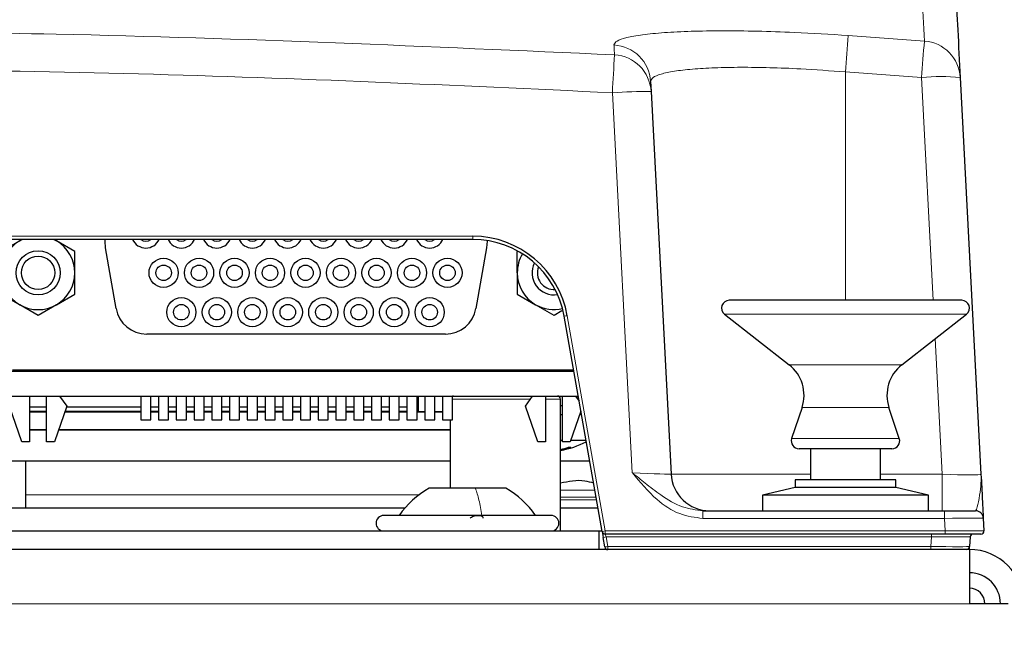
# Paper-space layout 'Blatt5' of a CAD drawing. Header units: millimetres. Extents: x 5 to 418, y 2 to 292.
# Tile 25 of 33: x 273 to 304, y 217 to 237. Entities that reach past the tile are written whole.
import ezdxf

# ---------------------------------------------------------------- set-up
doc = ezdxf.new("R2010")
doc.units = ezdxf.units.MM
doc.layers.add('SLD-0', color=7, linetype='Continuous')
doc.styles.add('SLDTEXTSTYLE1', font='TXT', dxfattribs={"width": 0.605})
doc.dimstyles.new('SLDDIMSTYLE4', dxfattribs={"dimtxt": 3.5, "dimasz": 3.302, "dimexe": 0, "dimexo": 0.0625, "dimgap": 0.875, "dimtad": 1, "dimlfac": 2, "dimrnd": 1e-09, "dimzin": 12, "dimdsep": 46, "dimtxsty": 'SLDTEXTSTYLE1', "dimsah": 1, "dimcen": 0.09, "dimadec": 0, "dimazin": 3, "dimtfac": 1, "dimtofl": 0, "dimtmove": 0, "dimatfit": 3, "dimfxl": 1, "dimfrac": 2, "dimtolj": 1, "dimtzin": 12, "dimarcsym": 0})

# ---------------------------------------------------------------- blocks, each defined once
blk = doc.blocks.new('_D_29')
at = {"layer": 'SLD-0', "color": 7}
for p, q in [((124.452, 158.08), (124.452, 265.479)), ((320.452, 158.08), (320.452, 265.479)), ((124.452, 264.479), (320.452, 264.479))]:
    blk.add_line(p, q, dxfattribs=at)
for points in [[(124.452, 264.479), (127.754, 263.971), (127.754, 264.987)], [(320.452, 264.479), (317.15, 264.987), (317.15, 263.971)]]:
    blk.add_solid(points, dxfattribs=at)
at = {"layer": 'SLD-0', "color": 7, "insert": (218.442, 268.99), "char_height": 3.5, "attachment_point": 1, "style": 'SLDTEXTSTYLE1'}
blk.add_mtext('392', dxfattribs=at)

psp = doc.layouts.new('Blatt5')

# ---------------------------------------------------------------- linework, layer by layer
at = {"color": 7, "linetype": 'Continuous', "lineweight": 18}
for p, q in [((299.2895, 236.6047), (301.7496, 236.4248)), ((299.2023, 235.4294), (299.2023, 228.066)), ((301.6564, 235.25), (299.2023, 235.4294)), ((302.0328, 228.066), (301.6564, 235.25)), ((292.3218, 222.5079), (291.6797, 234.7603)), ((225.7329, 230.1315), (287.1717, 230.1315)), ((287.1717, 230.1315), (287.1717, 230.0298)), ((290.2246, 227.5698), (291.448, 220.6315)), ((303.1062, 227.619), (295.2984, 227.619)), ((302.3264, 222.4643), (302.0976, 226.8309)), ((301.0209, 225.9898), (297.3837, 225.9898)), ((286.5199, 224.8798), (289.0344, 224.8798)), ((289.5224, 224.8798), (290.0048, 224.8798)), ((300.6051, 224.6081), (297.7995, 224.6081)), ((300.9394, 223.6091), (297.4652, 223.6091)), ((293.5747, 222.4643), (298.0773, 222.4643)), ((300.3273, 222.4643), (302.3264, 222.4643)), ((302.3264, 222.4643), (302.3264, 221.2798)), ((272.7523, 221.7929), (285.4395, 221.7929)), ((290.0048, 221.9471), (291.1142, 221.9471)), ((291.1542, 221.7205), (290.0048, 221.7205)), ((290.0048, 221.6298), (291.1702, 221.6298)), ((294.6033, 221.0341), (294.6033, 221.2798)), ((302.3991, 221.0341), (302.3991, 221.2798)), ((302.3991, 221.0341), (294.6033, 221.0341)), ((302.4202, 220.6315), (302.3991, 221.0341)), ((291.448, 220.6315), (302.4202, 220.6315)), ((291.448, 220.6315), (291.448, 220.5298)), ((291.4815, 220.435), (291.448, 220.5298)), ((301.9752, 220.435), (301.9752, 220.5298)), ((302.4202, 220.6315), (302.4202, 220.5298)), ((301.9752, 220.435), (291.4815, 220.435)), ((291.4815, 220.435), (291.5362, 220.1245)), ((301.959, 220.1245), (301.9752, 220.435)), ((291.5362, 220.1245), (301.959, 220.1245)), ((291.5362, 220.0298), (291.5362, 220.1245)), ((301.959, 220.0298), (301.959, 220.1245)), ((141.7023, 218.2798), (303.2023, 218.2798))]:
    psp.add_line(p, q, dxfattribs=at)
at = {"color": 7, "linetype": 'Continuous', "lineweight": 25}
for p, q in [((302.9046, 235.25), (303.5747, 222.4643)), ((292.9113, 235.1234), (292.928, 234.8039)), ((292.928, 234.8039), (293.5747, 222.4643)), ((287.1717, 230.0298), (225.7329, 230.0298)), ((272.5537, 229.9814), (271.9599, 229.6386)), ((272.6467, 230.0298), (272.5537, 229.9814)), ((272.5537, 229.9814), (272.6374, 230.0298)), ((273.7412, 229.9814), (273.6482, 230.0298)), ((273.6575, 230.0298), (273.7412, 229.9814)), ((274.3349, 229.6386), (273.7412, 229.9814)), ((275.6665, 227.8044), (275.3226, 229.7544)), ((287.6222, 229.7544), (287.2784, 227.8044)), ((274.3349, 228.953), (274.3349, 229.6386)), ((288.6099, 228.953), (288.6099, 229.6386)), ((274.3349, 228.2674), (274.3349, 228.953)), ((288.6099, 228.953), (288.6099, 228.2674)), ((271.9599, 228.2674), (272.5537, 227.9246)), ((273.7412, 227.9246), (274.3349, 228.2674)), ((288.6099, 228.2674), (289.2037, 227.9246)), ((273.1474, 227.5818), (272.5537, 227.9246)), ((273.7412, 227.9246), (273.1474, 227.5818)), ((289.7974, 227.5818), (289.2037, 227.9246)), ((302.9523, 228.066), (295.4523, 228.066)), ((290.0483, 227.7266), (289.7974, 227.5818)), ((291.3496, 220.6124), (290.1262, 227.5507)), ((295.2984, 227.619), (297.3837, 225.9898)), ((301.0209, 225.9898), (303.1062, 227.619)), ((286.2936, 226.978), (276.6513, 226.978)), ((247.9023, 225.7798), (290.4384, 225.7798)), ((290.4321, 225.8155), (272.3224, 225.8155)), ((272.8724, 225.8155), (272.8724, 225.7798)), ((272.8724, 225.7887), (273.4224, 225.7887)), ((273.1023, 225.7798), (273.1023, 225.7887)), ((273.2523, 225.7798), (273.2523, 225.7887)), ((273.4224, 225.7798), (273.4224, 225.8155)), ((273.8224, 225.8155), (273.8224, 225.7798)), ((273.8224, 225.7887), (274.4077, 225.7887)), ((273.9023, 225.7798), (273.9023, 225.7887)), ((274.0523, 225.7798), (274.0523, 225.7887)), ((274.2564, 225.8155), (274.261, 225.7654)), ((274.2751, 225.7661), (274.2708, 225.8155)), ((274.3023, 225.7798), (274.3023, 225.7887)), ((274.4077, 225.8155), (274.4077, 225.7887)), ((274.4523, 225.7798), (274.4523, 225.8155)), ((274.7023, 225.7798), (274.7023, 225.8155)), ((274.8523, 225.7798), (274.8523, 225.8155)), ((275.1023, 225.7798), (275.1023, 225.8155)), ((275.2523, 225.7798), (275.2523, 225.8155)), ((275.5023, 225.7798), (275.5023, 225.8155)), ((275.6523, 225.7798), (275.6523, 225.8155)), ((275.9023, 225.7798), (275.9023, 225.8155)), ((276.0523, 225.7798), (276.0523, 225.8155)), ((276.3023, 225.7798), (276.3023, 225.8155)), ((276.4523, 225.7798), (276.4523, 225.8155)), ((276.4624, 225.8155), (276.4624, 225.7798)), ((276.7874, 225.7798), (276.7874, 225.8155)), ((276.8523, 225.7798), (276.8523, 225.8155)), ((277.0349, 225.8155), (277.0349, 225.7798)), ((277.3599, 225.7798), (277.3599, 225.8155)), ((277.5023, 225.7798), (277.5023, 225.8155)), ((277.6074, 225.8155), (277.6074, 225.7798)), ((277.9324, 225.7798), (277.9324, 225.8155)), ((278.0523, 225.7798), (278.0523, 225.8155)), ((278.1799, 225.8155), (278.1799, 225.7798)), ((278.5049, 225.7798), (278.5049, 225.8155)), ((278.7023, 225.7798), (278.7023, 225.8155)), ((278.7524, 225.8155), (278.7524, 225.7798)), ((279.0774, 225.7798), (279.0774, 225.8155)), ((279.1023, 225.7798), (279.1023, 225.8155)), ((279.2523, 225.7798), (279.2523, 225.8155)), ((279.3249, 225.8155), (279.3249, 225.7798)), ((279.6499, 225.7798), (279.6499, 225.8155)), ((279.6523, 225.7798), (279.6523, 225.8155)), ((279.8974, 225.8155), (279.8974, 225.7798)), ((280.2224, 225.7798), (280.2224, 225.8155)), ((280.3023, 225.7798), (280.3023, 225.8155)), ((280.4523, 225.7798), (280.4523, 225.8155)), ((280.4699, 225.8155), (280.4699, 225.7798)), ((280.7949, 225.7798), (280.7949, 225.8155)), ((280.8523, 225.7798), (280.8523, 225.8155)), ((281.0424, 225.8155), (281.0424, 225.7798)), ((281.3674, 225.7798), (281.3674, 225.8155)), ((281.5023, 225.7798), (281.5023, 225.8155)), ((281.6149, 225.8155), (281.6149, 225.7798)), ((281.9399, 225.7798), (281.9399, 225.8155)), ((282.0523, 225.7798), (282.0523, 225.8155)), ((282.1874, 225.8155), (282.1874, 225.7798)), ((282.5124, 225.7798), (282.5124, 225.8155)), ((282.7023, 225.7798), (282.7023, 225.8155)), ((282.7599, 225.8155), (282.7599, 225.7798)), ((283.0849, 225.7798), (283.0849, 225.8155)), ((283.1023, 225.7798), (283.1023, 225.8155)), ((283.2523, 225.7798), (283.2523, 225.8155)), ((283.3324, 225.8155), (283.3324, 225.7798)), ((283.6574, 225.7798), (283.6574, 225.8155)), ((283.9023, 225.7798), (283.9023, 225.8155)), ((283.9049, 225.8155), (283.9049, 225.7798)), ((284.2299, 225.7798), (284.2299, 225.8155)), ((284.3023, 225.7798), (284.3023, 225.8155)), ((284.4523, 225.7798), (284.4523, 225.8155)), ((284.4774, 225.8155), (284.4774, 225.7798)), ((284.8024, 225.7798), (284.8024, 225.8155)), ((284.8398, 225.7798), (284.8398, 225.8155)), ((285.0398, 225.8155), (285.0398, 225.7798)), ((285.0499, 225.8155), (285.0499, 225.7798)), ((285.3749, 225.7798), (285.3749, 225.8155)), ((285.4116, 225.8155), (285.4116, 225.7798)), ((285.4415, 225.8155), (285.4523, 225.8048)), ((285.4523, 225.8048), (285.4545, 225.7798)), ((285.4523, 225.8048), (285.4769, 225.8048)), ((285.4767, 225.8155), (285.4773, 225.7798)), ((285.6224, 225.8155), (285.6224, 225.7798)), ((285.9474, 225.7798), (285.9474, 225.8155)), ((286.1949, 225.8155), (286.1949, 225.7798)), ((286.5199, 225.7798), (286.5199, 225.8155)), ((289.1224, 225.7798), (289.1224, 225.8155)), ((289.5224, 225.8155), (289.5224, 225.7798)), ((290.0724, 225.7798), (290.0724, 225.8155)), ((236.7273, 224.9798), (290.5795, 224.9798)), ((272.8724, 224.9798), (272.8724, 223.503)), ((273.4224, 223.503), (273.4224, 224.9798)), ((273.839, 224.9798), (274.0724, 224.653)), ((276.4624, 224.9798), (276.4624, 224.2155)), ((276.7874, 224.2155), (276.7874, 224.9798)), ((277.0349, 224.9798), (277.0349, 224.2155)), ((277.3599, 224.2155), (277.3599, 224.9798)), ((277.6074, 224.9798), (277.6074, 224.2155)), ((277.9324, 224.2155), (277.9324, 224.9798)), ((278.1799, 224.9798), (278.1799, 224.2155)), ((278.5049, 224.2155), (278.5049, 224.9798)), ((278.7524, 224.9798), (278.7524, 224.2155)), ((279.0774, 224.2155), (279.0774, 224.9798)), ((279.3249, 224.9798), (279.3249, 224.2155)), ((279.6499, 224.2155), (279.6499, 224.9798)), ((279.8974, 224.9798), (279.8974, 224.2155)), ((280.2224, 224.2155), (280.2224, 224.9798)), ((280.4699, 224.9798), (280.4699, 224.2155)), ((280.7949, 224.2155), (280.7949, 224.9798)), ((281.0424, 224.9798), (281.0424, 224.2155)), ((281.3674, 224.2155), (281.3674, 224.9798)), ((281.6149, 224.9798), (281.6149, 224.2155)), ((281.9399, 224.2155), (281.9399, 224.9798)), ((282.1874, 224.9798), (282.1874, 224.2155)), ((282.5124, 224.2155), (282.5124, 224.9798)), ((282.7599, 224.9798), (282.7599, 224.2155)), ((283.0849, 224.2155), (283.0849, 224.9798)), ((283.3324, 224.9798), (283.3324, 224.2155)), ((283.6574, 224.2155), (283.6574, 224.9798)), ((283.9049, 224.9798), (283.9049, 224.2155)), ((284.2299, 224.2155), (284.2299, 224.9798)), ((284.4774, 224.9798), (284.4774, 224.2155)), ((284.8024, 224.2155), (284.8024, 224.9798)), ((285.0499, 224.9798), (285.0499, 224.2155)), ((285.3749, 224.2155), (285.3749, 224.9798)), ((285.4116, 224.9798), (285.4116, 224.4798)), ((285.6224, 224.9798), (285.6224, 224.2155)), ((285.9474, 224.2155), (285.9474, 224.9798)), ((286.1949, 224.9798), (286.1949, 224.2155)), ((286.5199, 224.2155), (286.5199, 224.9798)), ((288.8724, 224.653), (289.1058, 224.9798)), ((289.5224, 224.9798), (289.5224, 223.503)), ((290.0724, 223.503), (290.0724, 224.9798)), ((290.489, 224.9798), (290.6091, 224.8116)), ((272.6224, 223.503), (272.2224, 224.653)), ((274.0724, 224.653), (273.6724, 223.503)), ((289.2724, 223.503), (288.8724, 224.653)), ((290.0048, 220.6298), (290.0048, 224.8798)), ((290.0048, 224.6798), (290.0724, 224.6798)), ((272.8724, 224.629), (273.4224, 224.629)), ((273.4224, 224.4815), (272.8724, 224.4815)), ((272.8724, 224.4675), (273.4224, 224.4675)), ((274.0079, 224.4675), (276.4624, 224.4675)), ((276.4624, 224.4815), (274.0128, 224.4815)), ((274.0641, 224.629), (276.4624, 224.629)), ((276.7874, 224.629), (277.0349, 224.629)), ((277.0349, 224.4815), (276.7874, 224.4815)), ((276.7874, 224.4675), (277.0349, 224.4675)), ((277.3599, 224.629), (277.6074, 224.629)), ((277.6074, 224.4815), (277.3599, 224.4815)), ((277.3599, 224.4675), (277.6074, 224.4675)), ((277.9324, 224.629), (278.1799, 224.629)), ((278.1799, 224.4815), (277.9324, 224.4815)), ((277.9324, 224.4675), (278.1799, 224.4675)), ((278.5049, 224.629), (278.7524, 224.629)), ((278.7524, 224.4815), (278.5049, 224.4815)), ((278.5049, 224.4675), (278.7524, 224.4675)), ((279.0774, 224.629), (279.3249, 224.629)), ((279.3249, 224.4815), (279.0774, 224.4815)), ((279.0774, 224.4675), (279.3249, 224.4675)), ((279.6499, 224.629), (279.8974, 224.629)), ((279.8974, 224.4815), (279.6499, 224.4815)), ((279.6499, 224.4675), (279.8974, 224.4675)), ((280.2224, 224.629), (280.4699, 224.629)), ((280.4699, 224.4815), (280.2224, 224.4815)), ((280.2224, 224.4675), (280.4699, 224.4675)), ((280.7949, 224.629), (281.0424, 224.629)), ((281.0424, 224.4815), (280.7949, 224.4815)), ((280.7949, 224.4675), (281.0424, 224.4675)), ((281.3674, 224.629), (281.6149, 224.629)), ((281.6149, 224.4815), (281.3674, 224.4815)), ((281.3674, 224.4675), (281.6149, 224.4675)), ((281.9399, 224.629), (282.1874, 224.629)), ((282.1874, 224.4815), (281.9399, 224.4815)), ((281.9399, 224.4675), (282.1874, 224.4675)), ((282.5124, 224.629), (282.7599, 224.629)), ((282.7599, 224.4815), (282.5124, 224.4815)), ((282.5124, 224.4675), (282.7599, 224.4675)), ((283.0849, 224.629), (283.3324, 224.629)), ((283.3324, 224.4815), (283.0849, 224.4815)), ((283.0849, 224.4675), (283.3324, 224.4675)), ((283.6574, 224.629), (283.9049, 224.629)), ((283.9049, 224.4815), (283.6574, 224.4815)), ((283.6574, 224.4675), (283.9049, 224.4675)), ((284.2299, 224.629), (284.4774, 224.629)), ((284.4774, 224.4815), (284.2299, 224.4815)), ((284.2299, 224.4675), (284.4774, 224.4675)), ((284.8024, 224.629), (285.0499, 224.629)), ((285.0499, 224.4815), (284.8024, 224.4815)), ((284.8024, 224.4675), (285.0499, 224.4675)), ((285.4116, 224.4798), (285.3749, 224.4804)), ((285.3749, 224.4675), (285.6224, 224.4675)), ((285.4116, 224.4798), (285.6224, 224.4798)), ((285.9474, 224.4798), (286.1949, 224.4798)), ((285.9474, 224.4675), (286.1949, 224.4675)), ((290.0048, 224.3798), (290.0724, 224.3798)), ((290.6658, 224.4902), (290.3224, 223.503)), ((290.6274, 224.3798), (290.6773, 224.3798)), ((290.6773, 224.3798), (290.6773, 224.425)), ((297.7995, 224.6081), (297.4652, 223.6091)), ((300.9394, 223.6091), (300.6051, 224.6081)), ((276.4624, 224.2155), (276.7874, 224.2155)), ((277.0349, 224.2155), (277.3599, 224.2155)), ((277.6074, 224.2155), (277.9324, 224.2155)), ((278.1799, 224.2155), (278.5049, 224.2155)), ((278.7524, 224.2155), (279.0774, 224.2155)), ((279.3249, 224.2155), (279.6499, 224.2155)), ((279.8974, 224.2155), (280.2224, 224.2155)), ((280.4699, 224.2155), (280.7949, 224.2155)), ((281.0424, 224.2155), (281.3674, 224.2155)), ((281.6149, 224.2155), (281.9399, 224.2155)), ((282.1874, 224.2155), (282.5124, 224.2155)), ((282.7599, 224.2155), (283.0849, 224.2155)), ((283.3324, 224.2155), (283.6574, 224.2155)), ((283.9049, 224.2155), (284.2299, 224.2155)), ((284.4774, 224.2155), (284.8024, 224.2155)), ((285.0499, 224.2155), (285.3749, 224.2155)), ((285.6224, 224.2155), (285.9474, 224.2155)), ((286.1949, 224.2155), (286.5199, 224.2155)), ((286.4498, 224.2155), (286.4498, 222.0048)), ((273.4224, 223.892), (272.8724, 223.892)), ((273.4224, 223.8798), (272.8724, 223.8798)), ((286.4498, 223.8798), (273.8035, 223.8798)), ((286.4498, 223.892), (273.8077, 223.892)), ((272.8724, 223.503), (272.6224, 223.503)), ((273.6724, 223.503), (273.4224, 223.503)), ((289.5224, 223.503), (289.2724, 223.503)), ((290.0048, 223.5548), (290.0724, 223.5548)), ((290.3224, 223.503), (290.0724, 223.503)), ((290.3404, 223.5548), (290.8307, 223.5548)), ((290.0176, 223.2575), (290.0212, 223.2361)), ((300.7023, 223.2798), (297.7023, 223.2798)), ((298.0773, 223.2798), (298.0773, 222.2798)), ((300.3273, 222.2798), (300.3273, 223.2798)), ((286.4498, 222.8798), (266.0048, 222.8798)), ((272.7523, 221.7929), (272.7523, 222.8798)), ((290.9498, 222.8798), (290.0048, 222.8798)), ((297.5773, 222.2798), (297.5773, 222.0298)), ((298.917, 222.2798), (297.5773, 222.2798)), ((300.8273, 222.2798), (298.917, 222.2798)), ((300.8273, 222.0298), (300.8273, 222.2798)), ((272.7523, 221.3798), (272.7523, 221.7929)), ((287.2626, 222.0048), (285.7648, 222.0048)), ((288.2398, 222.0048), (287.2626, 222.0048)), ((297.5773, 222.0298), (296.5273, 221.7798)), ((298.917, 222.0298), (297.5773, 222.0298)), ((300.8273, 222.0298), (298.917, 222.0298)), ((301.8773, 221.7798), (300.8273, 222.0298)), ((296.5273, 221.7798), (296.5273, 221.2798)), ((298.7327, 221.7798), (296.5273, 221.7798)), ((301.8773, 221.7798), (298.7327, 221.7798)), ((301.8773, 221.2798), (301.8773, 221.7798)), ((266.0048, 221.3798), (284.9963, 221.3798)), ((290.0048, 221.3798), (291.2143, 221.3798)), ((294.6033, 221.2798), (302.3991, 221.2798)), ((302.3991, 221.2798), (303.3995, 221.2798)), ((289.7023, 221.1298), (284.3023, 221.1298)), ((303.6492, 221.0428), (303.6706, 220.635)), ((222.5523, 220.6298), (291.2523, 220.6298)), ((291.2523, 220.0298), (291.2523, 220.6298)), ((291.2523, 220.6298), (291.3465, 220.6298)), ((291.3496, 220.6124), (291.383, 220.4229)), ((302.4202, 220.5298), (291.448, 220.5298)), ((303.5707, 220.5298), (302.4202, 220.5298)), ((291.4377, 220.1124), (291.383, 220.4229)), ((303.2235, 220.435), (303.2073, 220.1245)), ((303.2023, 220.0298), (141.7023, 220.0298)), ((303.2023, 220.0298), (303.2073, 220.1245)), ((303.2023, 220.0298), (303.2023, 218.2798)), ((304.4523, 218.2798), (303.2023, 218.2798))]:
    psp.add_line(p, q, dxfattribs=at)
at = {"color": 7, "linetype": 'Continuous', "lineweight": 25, "flags": 128}
for points in [[(275.3226, 229.7544), (275.3084, 229.9716), (275.3126, 230.0298)], [(287.6353, 229.9937), (287.6365, 229.9716), (287.6222, 229.7544)], [(286.5498, 224.9798), (286.5303, 224.9778), (286.5199, 224.9752)]]:
    psp.add_lwpolyline(points, dxfattribs=at)
at = {"color": 7, "linetype": 'Continuous', "lineweight": 25}
for centre, radius in [((273.1474, 228.953), 0.7112), ((273.1474, 228.953), 0.5391), ((277.1974, 228.953), 0.47), ((278.3424, 228.953), 0.47), ((279.4874, 228.953), 0.47), ((280.6324, 228.953), 0.47), ((281.7774, 228.953), 0.47), ((282.9224, 228.953), 0.47), ((284.0674, 228.953), 0.47), ((285.2124, 228.953), 0.47), ((286.3574, 228.953), 0.47), ((277.1974, 228.953), 0.25), ((278.3424, 228.953), 0.25), ((279.4874, 228.953), 0.25), ((280.6324, 228.953), 0.25), ((281.7774, 228.953), 0.25), ((282.9224, 228.953), 0.25), ((284.0674, 228.953), 0.25), ((285.2124, 228.953), 0.25), ((286.3574, 228.953), 0.25), ((277.7699, 227.683), 0.47), ((278.9149, 227.683), 0.47), ((280.0599, 227.683), 0.47), ((281.2049, 227.683), 0.47), ((282.3499, 227.683), 0.47), ((283.4949, 227.683), 0.47), ((284.6399, 227.683), 0.47), ((285.7849, 227.683), 0.47), ((277.7699, 227.683), 0.25), ((278.9149, 227.683), 0.25), ((280.0599, 227.683), 0.25), ((281.2049, 227.683), 0.25), ((282.3499, 227.683), 0.25), ((283.4949, 227.683), 0.25), ((284.6399, 227.683), 0.25), ((285.7849, 227.683), 0.25)]:
    psp.add_circle(centre, radius, dxfattribs=at)
at = {"color": 7, "linetype": 'Continuous', "lineweight": 18}
for centre, radius, start, end in [((397.5555, 228.7269), 98.5813, 175.4165, 176.101461), ((393.517, 228.5478), 92.1048, 175.093904, 175.827049), ((301.6606, 235.1821), 1.2459, 3.12143, 85.90284), ((291.6675, 235.0553), 1.2456, 3.13763, 87.06581), ((691.9715, 212.95), 400.8855, 176.706737, 176.881259), ((291.6844, 234.7356), 1.2455, 3.14278, 87.07242), ((302.2805, 229.2682), 6.0143, 84.04331, 95.95669), ((292.9293, 216.8764), 17.9275, 90.00424, 93.99698), ((290.4537, 226.1259), 1.462, 99.01555, 102.94783), ((291.6771, 219.1876), 1.462, 99.01555, 102.94783), ((291.3734, 220.9064), 0.4836, 271.13447, 282.91058), ((291.4282, 220.5959), 0.4836, 271.13447, 282.91058)]:
    psp.add_arc(centre, radius, start, end, dxfattribs=at)
at = {"color": 7, "linetype": 'Continuous', "lineweight": 25}
for centre, radius, start, end in [((287.1717, 227.0315), 3.1, 10, 90), ((273.1474, 228.953), 1.1875, 120, 180), ((273.1474, 228.953), 1.1875, 0, 60), ((276.6249, 230.223), 0.47, 204.27817, 270), ((276.6249, 230.223), 0.25, 230.62353, 309.37647), ((276.6249, 230.223), 0.47, 270, 335.72183), ((277.7699, 230.223), 0.47, 204.27817, 270), ((277.7699, 230.223), 0.25, 230.62353, 309.37647), ((277.7699, 230.223), 0.47, 270, 335.72183), ((278.9149, 230.223), 0.47, 204.27817, 270), ((278.9149, 230.223), 0.25, 230.62353, 309.37647), ((278.9149, 230.223), 0.47, 270, 335.72183), ((280.0599, 230.223), 0.47, 204.27817, 270), ((280.0599, 230.223), 0.25, 230.62353, 309.37647), ((280.0599, 230.223), 0.47, 270, 335.72183), ((281.2049, 230.223), 0.47, 204.27817, 270), ((281.2049, 230.223), 0.25, 230.62353, 309.37647), ((281.2049, 230.223), 0.47, 270, 335.72183), ((282.3499, 230.223), 0.47, 204.27817, 270), ((282.3499, 230.223), 0.25, 230.62353, 309.37647), ((282.3499, 230.223), 0.47, 270, 335.72183), ((283.4949, 230.223), 0.47, 204.27817, 270), ((283.4949, 230.223), 0.25, 230.62353, 309.37647), ((283.4949, 230.223), 0.47, 270, 335.72183), ((284.6399, 230.223), 0.47, 204.27817, 270), ((284.6399, 230.223), 0.25, 230.62353, 309.37647), ((284.6399, 230.223), 0.47, 270, 335.72183), ((285.7849, 230.223), 0.47, 204.27817, 270), ((285.7849, 230.223), 0.25, 230.62353, 309.37647), ((285.7849, 230.223), 0.47, 270, 335.72183), ((287.1717, 227.0298), 3, 10, 90), ((289.7974, 228.953), 1.1875, 149.08521, 180), ((289.7974, 228.953), 0.7112, 153.18391, 279.25924), ((289.7974, 228.953), 0.5391, 158.68902, 273.75414), ((273.1474, 228.953), 1.1875, 180, 240), ((273.1474, 228.953), 1.1875, 300, 0), ((289.7974, 228.953), 1.1875, 180, 240), ((273.1474, 228.953), 1.1875, 240, 300), ((289.7974, 228.953), 1.1875, 240, 283.35794), ((295.4523, 227.816), 0.25, 90, 232), ((302.9523, 227.816), 0.25, 308, 90), ((276.6513, 227.978), 1, 190, 270), ((286.2936, 227.978), 1, 270, 350), ((296.6141, 225.0048), 1.25, 341.5, 52), ((301.7905, 225.0048), 1.25, 128, 198.5), ((289.9048, 224.8798), 0.1, 0, 90), ((289.4773, 226.1706), 2.9908, 280.15852, 297.08447), ((297.7023, 223.5298), 0.25, 161.5, 270), ((300.7023, 223.5298), 0.25, 270, 18.5), ((289.3695, 225.8084), 2.632, 284.25551, 289.92023), ((289.5557, 225.2848), 2.1009, 282.80194, 291.78323), ((290.3008, 224.0786), 0.7455, 267.34656, 272.65344), ((294.823, 222.5298), 1.25, 183, 270), ((287.1673, 219.4951), 2.875, 119.1989, 145.34848), ((286.8372, 219.4951), 2.875, 34.65152, 60.8011), ((303.3995, 221.0298), 0.25, 3, 90), ((284.3023, 220.8798), 0.25, 90, 270), ((289.7023, 220.8798), 0.25, 270, 90), ((291.448, 220.6298), 0.1, 190, 270), ((303.3234, 220.4298), 0.1, 90, 177), ((303.5707, 220.6298), 0.1, 270, 3), ((291.5362, 220.1298), 0.1, 190, 270), ((303.1074, 220.1298), 0.1, 270, 357), ((303.2023, 218.2798), 1.75, 360, 90), ((303.2023, 218.2798), 1, 0, 90), ((303.2023, 218.2798), 0.5, 0, 90)]:
    psp.add_arc(centre, radius, start, end, dxfattribs=at)
at = {"color": 7, "linetype": 'Continuous', "lineweight": 18}
for centre, major_axis, ratio, start_param, end_param in [((292.3196, 222.5298), (1.2551, -0.0655), 0.017239, 4.7151098, 6.2849928), ((302.3196, 222.5298), (1.2551, -0.0658), 0.051695, 4.7205611, 6.2886184), ((302.3982, 221.0298), (1.251, 0.0131), 0.0034796, 0.0001459, 1.5700288), ((302.4191, 220.6298), (1.2514, 0.0052), 0.001391, 0.0000671, 1.56995), ((301.9715, 220.4298), (1.252, 0.0052), 0.0041678, 6.2829494, 7.8510067), ((301.9558, 220.1298), (1.2514, -0.0052), 0.0041715, 4.7149269, 6.2829842)]:
    psp.add_ellipse(centre, major_axis=major_axis, ratio=ratio, start_param=start_param, end_param=end_param, dxfattribs=at)
for points, knots in [([(301.7496, 236.4248), (301.7222, 236.9476), (301.6439, 238.4433), (301.5386, 240.4553), (301.4407, 242.3278), (301.4015, 243.0809), (301.3819, 243.4575)], [0, 0, 0, 0, 0.1519058, 0.4346037, 0.7173017, 1, 1, 1, 1]), ([(228.4401, 235.4477), (233.8702, 235.7878), (244.7362, 236.4682), (259.8431, 236.7764), (275.5216, 236.7099), (285.743, 236.2498), (291.748, 235.9795)], [0, 0, 0, 0, 0.2576262, 0.5155282, 0.7153753, 1, 1, 1, 1]), ([(291.7313, 236.2993), (291.75, 236.3427), (291.7874, 236.4296), (292.1099, 236.5405), (292.6252, 236.6321), (293.3295, 236.7009), (294.204, 236.7438), (295.2159, 236.7602), (296.3418, 236.7476), (297.701, 236.7048), (298.7054, 236.6415), (299.2895, 236.6047)], [0, 0, 0, 0, 0.1069877, 0.213972, 0.3210268, 0.4280785, 0.5345588, 0.6410379, 0.7469299, 0.8528235, 1, 1, 1, 1]), ([(291.748, 235.9795), (291.7434, 236.0684), (291.7377, 236.1756), (291.7322, 236.2813), (291.7313, 236.2993)], [0, 0, 0, 0, 0.829864, 1, 1, 1, 1]), ([(291.6797, 234.7603), (286.5846, 234.9963), (276.3896, 235.4686), (260.7551, 235.5743), (244.7906, 235.2478), (233.9515, 234.5693), (228.5291, 234.2298)], [0, 0, 0, 0, 0.2421216, 0.4844723, 0.7420981, 1, 1, 1, 1]), ([(299.2023, 235.4294), (298.7159, 235.4661), (297.8797, 235.5292), (296.7473, 235.5718), (295.8093, 235.5843), (294.9666, 235.5678), (294.2385, 235.5249), (293.6525, 235.4561), (293.2242, 235.3644), (292.9568, 235.2536), (292.9264, 235.1668), (292.9113, 235.1234)], [0, 0, 0, 0, 0.1470521, 0.2528307, 0.3586079, 0.4650256, 0.5714461, 0.678556, 0.7856713, 0.892833, 1, 1, 1, 1]), ([(294.6033, 221.0341), (294.3471, 221.0667), (293.8017, 221.136), (293.0097, 221.6843), (292.5714, 222.2034), (292.323, 222.5065), (292.3218, 222.5079)], [0, 0, 0, 0, 0.2728474, 0.58084046, 0.99804752, 1, 1, 1, 1]), ([(292.3218, 222.5079), (292.3232, 222.5069), (292.4599, 222.3954), (292.7639, 222.1478), (293.2797, 221.7519), (293.8877, 221.37), (294.379, 221.308), (294.6033, 221.2798)], [0, 0, 0, 0, 0.0019024, 0.1998424, 0.4430821, 0.7457766, 1, 1, 1, 1]), ([(303.3995, 221.2798), (303.4171, 221.3074), (303.4557, 221.3682), (303.5281, 221.7487), (303.5779, 222.1326), (303.5798, 222.3671), (303.5748, 222.4633), (303.5747, 222.4643)], [0, 0, 0, 0, 0.25961759, 0.57064656, 0.82414154, 0.99806195, 1, 1, 1, 1])]:
    psp.add_open_spline(points, degree=3, knots=knots, dxfattribs=at)
at = {"color": 7, "linetype": 'Continuous', "lineweight": 25}
for points, knots in [([(302.5364, 242.2771), (302.5561, 241.9008), (302.5955, 241.1482), (302.6936, 239.2772), (302.7989, 237.2668), (302.8773, 235.7723), (302.9046, 235.25)], [0, 0, 0, 0, 0.2826981, 0.5653962, 0.8480943, 1, 1, 1, 1]), ([(303.5747, 222.4643), (303.5748, 222.4629), (303.5899, 222.1749), (303.6161, 221.6744), (303.644, 221.1427), (303.6475, 221.0747), (303.6492, 221.0428)], [0, 0, 0, 0, 0.0019896, 0.406331, 0.7221656, 1, 1, 1, 1]), ([(290.0048, 222.1783), (290.2668, 222.2332), (290.6261, 222.3085), (290.9781, 222.2058), (291.0735, 222.1779)], [0, 0, 0, 0, 0.7289693, 1, 1, 1, 1]), ([(287.0858, 221.0442), (287.0999, 221.0559), (287.1278, 221.0792), (287.1927, 221.1069), (287.2686, 221.1252), (287.3481, 221.132), (287.4192, 221.1254), (287.4715, 221.1071), (287.5018, 221.0794), (287.5023, 221.0559), (287.5026, 221.0442)], [0, 0, 0, 0, 0.1251933, 0.2494385, 0.3742794, 0.4990244, 0.6238686, 0.7493688, 0.8744304, 1, 1, 1, 1])]:
    psp.add_open_spline(points, degree=3, knots=knots, dxfattribs=at)
at = {"color": 7, "linetype": 'Continuous', "lineweight": 18}
psp.add_open_spline([(287.4651, 221.1298), (287.4366, 221.3032), (287.3797, 221.65), (287.3016, 221.8865), (287.2626, 222.0048)], degree=3, dxfattribs=at)

# ---------------------------------------------------------------- dimensions: what is measured, and where the dimension line sits
at = {"layer": 'SLD-0', "color": 7}
dim = psp.add_linear_dim(base=(320.4523, 264.4786), p1=(124.4523, 158.0798), p2=(320.4523, 158.0798), dimstyle='SLDDIMSTYLE4', dxfattribs=at)
dim.commit()
dim.dimension.update_dxf_attribs({"geometry": '_D_29', "text_midpoint": (222.4523, 264.4786), "dimtype": 160})

doc.saveas('drawing.dxf')
